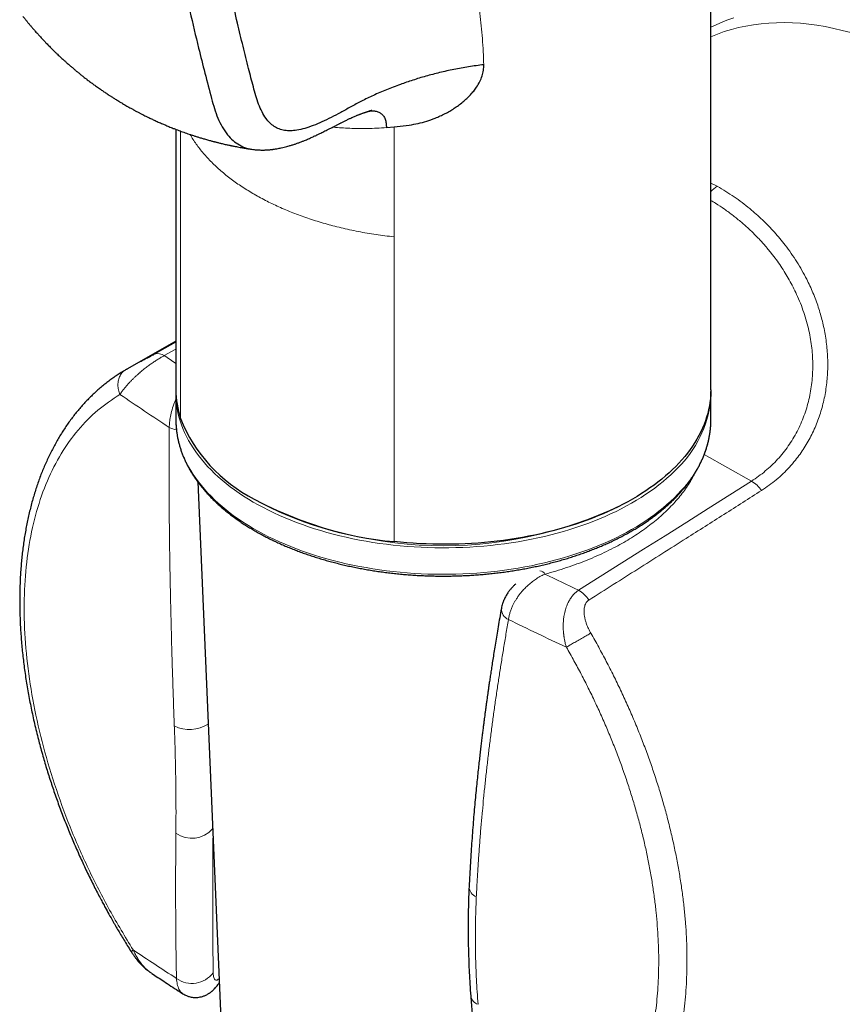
# Model space of a CAD drawing. Header units: millimetres. Extents: x 8 to 961, y 12 to 932.
# Tile 59 of 187: x 894 to 932, y 137 to 182. Entities that reach past the tile are written whole.
import ezdxf

# ---------------------------------------------------------------- set-up
doc = ezdxf.new("R2010")
doc.units = ezdxf.units.MM

msp = doc.modelspace()

# ---------------------------------------------------------------- linework, layer by layer
at = {"color": 7, "linetype": 'Continuous', "lineweight": 30}
for p, q in [((925.652, 165.142), (925.652, 218.217)), ((900.852, 177.216), (900.852, 165.142)), ((910.612, 177.297), (910.965, 177.328)), ((910.965, 177.328), (911.671, 177.413)), ((900.852, 167.401), (898.61, 166.121)), ((898.581, 166.103), (898.61, 166.121)), ((898.581, 166.103), (898.516, 166.066)), ((898.516, 166.065), (898.52, 166.068)), ((900.852, 164.978), (900.852, 163.753)), ((925.652, 163.753), (925.652, 164.978)), ((901.865, 160.879), (902.996, 134.442)), ((898.789, 139.09), (898.79, 139.089)), ((899.732, 138.099), (899.739, 138.095))]:
    msp.add_line(p, q, dxfattribs=at)
at = {"color": 8, "linetype": 'Continuous', "lineweight": 0}
for p, q in [((901.065, 177.136), (901.065, 163.821)), ((910.965, 177.328), (910.965, 172.232)), ((925.652, 174.724), (925.949, 174.576)), ((910.965, 172.232), (910.965, 158.106)), ((899.867, 166.798), (900.852, 167.357)), ((900.852, 167.033), (900.314, 166.728)), ((925.347, 162.151), (927.535, 160.913))]:
    msp.add_line(p, q, dxfattribs=at)
at = {"color": 8, "linetype": 'Continuous', "lineweight": 0, "flags": 128}
for points in [[(925.652, 181.946), (925.758, 181.998), (926.071, 182.141), (926.391, 182.271), (926.718, 182.386)], [(932.134, 181.697), (931.739, 181.803), (931.346, 181.896), (930.956, 181.975), (930.57, 182.04), (930.187, 182.091), (929.807, 182.129), (929.432, 182.152), (929.061, 182.162), (928.694, 182.158), (928.333, 182.14), (927.976, 182.109), (927.624, 182.063), (927.278, 182.004), (926.938, 181.931), (926.604, 181.844), (926.275, 181.744), (925.954, 181.63), (925.652, 181.508)], [(924.119, 161.53), (923.958, 161.366), (923.791, 161.206), (923.616, 161.048), (923.435, 160.893), (923.246, 160.74), (923.05, 160.591), (922.848, 160.444), (922.639, 160.301), (922.424, 160.16), (922.202, 160.023), (921.974, 159.89), (921.741, 159.76), (921.501, 159.633), (921.256, 159.511), (921.005, 159.392), (920.749, 159.276), (920.488, 159.165), (920.222, 159.058), (919.951, 158.954), (919.676, 158.855), (919.396, 158.76), (919.112, 158.669), (918.824, 158.583), (918.532, 158.501), (918.236, 158.424), (917.937, 158.35), (917.635, 158.282), (917.33, 158.218), (917.022, 158.159), (916.712, 158.104), (916.399, 158.054), (916.084, 158.009), (915.767, 157.969), (915.448, 157.933), (915.128, 157.902), (914.806, 157.876), (914.484, 157.855), (914.16, 157.839), (913.836, 157.828), (913.512, 157.821), (913.187, 157.82), (912.863, 157.823), (912.538, 157.832), (912.215, 157.845), (911.891, 157.863), (911.569, 157.886), (911.248, 157.914), (910.929, 157.947), (910.611, 157.984), (910.294, 158.027), (909.98, 158.074), (909.668, 158.125), (909.359, 158.182), (909.052, 158.243), (908.748, 158.309), (908.447, 158.379), (908.149, 158.454), (907.855, 158.534), (907.565, 158.617), (907.278, 158.705), (906.996, 158.798), (906.718, 158.895), (906.444, 158.995), (906.175, 159.1), (905.911, 159.209), (905.652, 159.322), (905.398, 159.439), (905.15, 159.56), (904.907, 159.684), (904.67, 159.812), (904.438, 159.943), (904.213, 160.078), (903.994, 160.216), (903.781, 160.358), (903.575, 160.503), (903.375, 160.65), (903.182, 160.801), (902.996, 160.955), (902.818, 161.111), (902.646, 161.27), (902.481, 161.432), (902.324, 161.596), (902.175, 161.762), (902.032, 161.931), (901.898, 162.101), (901.772, 162.274), (901.653, 162.448), (901.542, 162.624), (901.439, 162.802), (901.345, 162.981), (901.258, 163.162), (901.18, 163.344), (901.11, 163.527), (901.048, 163.711), (900.995, 163.896), (900.95, 164.081), (900.914, 164.268), (900.886, 164.454), (900.866, 164.641), (900.866, 164.642)], [(900.857, 163.572), (900.866, 163.416), (900.886, 163.229), (900.914, 163.043), (900.95, 162.856), (900.995, 162.671), (901.048, 162.486), (901.11, 162.302), (901.18, 162.119), (901.258, 161.937), (901.345, 161.757), (901.439, 161.577), (901.542, 161.399), (901.653, 161.223), (901.772, 161.049), (901.898, 160.876), (902.032, 160.706), (902.175, 160.537), (902.324, 160.371), (902.481, 160.207), (902.646, 160.045), (902.818, 159.886), (902.996, 159.73), (903.182, 159.576), (903.375, 159.426), (903.575, 159.278), (903.781, 159.133), (903.994, 158.992), (904.213, 158.853), (904.438, 158.718), (904.67, 158.587), (904.907, 158.459), (905.15, 158.335), (905.398, 158.214), (905.652, 158.097), (905.911, 157.984), (906.175, 157.875), (906.444, 157.771), (906.718, 157.67), (906.996, 157.573), (907.278, 157.481), (907.565, 157.392), (907.855, 157.309), (908.149, 157.229), (908.447, 157.154), (908.748, 157.084), (909.052, 157.018), (909.359, 156.957), (909.668, 156.901), (909.98, 156.849), (910.294, 156.802), (910.611, 156.759), (910.929, 156.722), (911.248, 156.689), (911.569, 156.661), (911.891, 156.638), (912.215, 156.62), (912.538, 156.607), (912.863, 156.599), (913.187, 156.595), (913.512, 156.597), (913.836, 156.603), (914.16, 156.614), (914.484, 156.63), (914.806, 156.651), (915.128, 156.677), (915.448, 156.708), (915.767, 156.744), (916.084, 156.784), (916.399, 156.829), (916.712, 156.879), (917.022, 156.934), (917.33, 156.993), (917.635, 157.057), (917.937, 157.126), (918.236, 157.199), (918.532, 157.276), (918.824, 157.358), (919.112, 157.445), (919.396, 157.535), (919.676, 157.63), (919.951, 157.729), (920.222, 157.833), (920.488, 157.94), (920.749, 158.051), (921.005, 158.167), (921.256, 158.286), (921.501, 158.409), (921.741, 158.535), (921.974, 158.665), (922.202, 158.799), (922.424, 158.936), (922.639, 159.076), (922.848, 159.219), (923.05, 159.366), (923.246, 159.515), (923.435, 159.668), (923.616, 159.823), (923.791, 159.981), (923.958, 160.142), (924.119, 160.305)], [(927.535, 160.913), (926.533, 160.28), (925.531, 159.648), (924.53, 159.016), (923.528, 158.383), (922.525, 157.751), (921.523, 157.119), (920.52, 156.488), (919.517, 155.856)], [(902.859, 137.666), (902.828, 137.612), (902.8, 137.57)]]:
    msp.add_lwpolyline(points, dxfattribs=at)
at = {"color": 7, "linetype": 'Continuous', "lineweight": 30, "flags": 128}
for points in [[(925.652, 165.142), (925.652, 165.08), (925.646, 164.906), (925.632, 164.732), (925.611, 164.559), (925.583, 164.386), (925.548, 164.214), (925.505, 164.042), (925.455, 163.87), (925.398, 163.7), (925.334, 163.53), (925.263, 163.361), (925.184, 163.193), (925.099, 163.027), (925.007, 162.861), (924.907, 162.697), (924.801, 162.535), (924.688, 162.374), (924.568, 162.214), (924.442, 162.057), (924.309, 161.901), (924.169, 161.747), (924.023, 161.595), (923.871, 161.445), (923.713, 161.297), (923.548, 161.152), (923.377, 161.009), (923.2, 160.868), (923.018, 160.73), (922.829, 160.594), (922.635, 160.462), (922.436, 160.331), (922.231, 160.204), (922.021, 160.08), (921.805, 159.958), (921.585, 159.84), (921.359, 159.725), (921.129, 159.613), (920.895, 159.504), (920.655, 159.399), (920.412, 159.297), (920.164, 159.198), (919.912, 159.103), (919.656, 159.012), (919.396, 158.924), (919.133, 158.839), (918.867, 158.759), (918.597, 158.682), (918.323, 158.609), (918.047, 158.54), (917.768, 158.475), (917.487, 158.413), (917.202, 158.356), (916.916, 158.303), (916.627, 158.253), (916.337, 158.208), (916.044, 158.167), (915.75, 158.13), (915.455, 158.097), (915.158, 158.068), (914.86, 158.044), (914.561, 158.023), (914.261, 158.007), (913.961, 157.995), (913.661, 157.987), (913.36, 157.983), (913.059, 157.984), (912.758, 157.989), (912.457, 157.998), (912.157, 158.011), (911.858, 158.029), (911.559, 158.05), (911.261, 158.076), (910.965, 158.106)], [(900.852, 163.753), (900.855, 163.604), (900.857, 163.572)], [(925.648, 163.571), (925.652, 163.716), (925.652, 163.753)]]:
    msp.add_lwpolyline(points, dxfattribs=at)
at = {"color": 8, "linetype": 'Continuous', "lineweight": 0}
for centre, radius, start, end in [((926.571, 173.518), 1.227, 120.4623, 138.5371), ((900.022, 166.327), 0.496, 53.9408, 108.2055), ((971.409, 271.745), 126.819, 235.90247, 236.19438), ((971.133, 271.342), 128.974, 235.59662, 236.81513), ((920.516, 165.217), 5.155, 314.3319, 353.5266), ((901.133, 164.621), 1.354, 244.0628, 259.1212), ((920.602, 163.943), 5.06, 314.0208, 355.7777), ((926.84, 159.695), 1.401, 33.9399, 60.3014), ((913.252, 176.779), 18.863, 242.417, 297.583), ((917.718, 156.485), 0.27, 25.6968, 89.404), ((988.904, 302.536), 162.264, 244.07421, 244.68342), ((918.813, 154.63), 1.414, 33.0326, 60.1395), ((916.508, 155.014), 0.569, 180.0599, 245.4134), ((988.64, 302.272), 164.544, 243.90783, 244.94372), ((901.487, 150.969), 1.572, 243.2778, 303.0989), ((901.588, 145.636), 1.276, 234.8381, 319.1266), ((914.994, 142.148), 0.552, 184.0064, 247.1925), ((973.894, 251.021), 134.669, 236.1454, 237.1679), ((901.598, 138.865), 1.232, 234.3329, 323.1358), ((915.002, 137.131), 0.489, 190.508, 252.7293)]:
    msp.add_arc(centre, radius, start, end, dxfattribs=at)
at = {"color": 7, "linetype": 'Continuous', "lineweight": 30}
for centre, radius, start, end in [((905.109, 165.15), 4.256, 180.1147, 198.1968), ((904.99, 164.978), 4.137, 178.8691, 184.6672), ((921.514, 164.978), 4.139, 355.2525, 1.1299), ((907.711, 166.462), 7.151, 201.6706, 243.1784), ((912.49, 174.741), 16.704, 241.3617, 264.7599)]:
    msp.add_arc(centre, radius, start, end, dxfattribs=at)
for points, knots in [([(898.659, 205.547), (898.695, 204.573), (898.768, 202.626), (898.956, 199.752), (899.2, 196.911), (899.508, 194.109), (899.876, 191.357), (900.302, 188.671), (900.726, 186.35), (901.13, 184.363), (901.503, 182.671), (901.86, 181.156), (902.199, 179.81), (902.441, 178.877), (902.635, 178.175), (902.796, 177.731), (902.996, 177.321), (903.229, 176.972), (903.495, 176.692), (903.788, 176.482), (904.105, 176.34), (904.339, 176.303), (904.447, 176.286)], [0, 0, 0, 0, 0.088425, 0.176857, 0.265539, 0.354508, 0.44334, 0.531515, 0.61857, 0.675373, 0.732994, 0.792253, 0.832636, 0.874164, 0.890792, 0.907595, 0.924575, 0.941727, 0.956644, 0.971675, 0.986783, 1, 1, 1, 1]), ([(915.125, 180.209), (914.89, 180.18), (914.422, 180.122), (913.739, 179.997), (913.077, 179.85), (912.442, 179.682), (911.835, 179.498), (911.222, 179.288), (910.611, 179.053), (910.011, 178.794), (909.459, 178.53), (908.961, 178.26), (908.498, 177.999), (908.053, 177.765), (907.627, 177.56), (907.219, 177.388), (906.829, 177.256), (906.477, 177.174), (906.163, 177.143), (905.887, 177.158), (905.633, 177.225), (905.404, 177.342), (905.203, 177.51), (905.012, 177.736), (904.838, 178.028), (904.681, 178.382), (904.553, 178.772), (904.443, 179.187), (904.333, 179.609), (904.173, 180.236), (903.963, 181.078), (903.687, 182.214), (903.402, 183.457), (903.11, 184.802), (902.782, 186.412), (902.432, 188.28), (902.075, 190.406), (901.759, 192.545), (901.48, 194.701), (901.241, 196.869), (901.04, 199.054), (900.877, 201.256), (900.748, 203.484), (900.694, 204.99), (900.666, 205.743)], [0, 0, 0, 0, 0.01396, 0.027843, 0.041595, 0.055165, 0.068502, 0.081558, 0.096797, 0.11149, 0.125542, 0.138936, 0.151738, 0.163994, 0.175759, 0.187087, 0.198041, 0.208697, 0.217424, 0.226054, 0.234643, 0.243249, 0.251928, 0.260708, 0.271873, 0.283208, 0.29471, 0.306382, 0.318222, 0.330227, 0.359186, 0.388994, 0.425347, 0.462346, 0.499662, 0.556599, 0.612978, 0.668896, 0.724583, 0.78024, 0.835037, 0.88999, 0.945006, 1, 1, 1, 1]), ([(893.757, 182.457), (893.769, 182.44), (893.799, 182.403), (893.841, 182.351), (893.878, 182.304), (893.907, 182.269), (893.931, 182.239), (893.958, 182.206), (893.991, 182.166), (894.032, 182.116), (894.076, 182.064), (894.122, 182.009), (894.165, 181.958), (894.203, 181.913), (894.234, 181.878), (894.263, 181.844), (894.295, 181.807), (894.342, 181.753), (894.398, 181.69), (894.458, 181.624), (894.514, 181.561), (894.574, 181.496), (894.638, 181.427), (894.701, 181.36), (894.758, 181.299), (894.816, 181.238), (894.879, 181.173), (894.95, 181.1), (895.03, 181.019), (895.111, 180.938), (895.19, 180.861), (895.27, 180.783), (895.354, 180.702), (895.435, 180.626), (895.505, 180.56), (895.571, 180.5), (895.636, 180.44), (895.694, 180.387), (895.749, 180.338), (895.805, 180.288), (895.862, 180.239), (895.909, 180.197), (895.952, 180.16), (895.998, 180.121), (896.054, 180.073), (896.113, 180.023), (896.167, 179.977), (896.214, 179.938), (896.263, 179.898), (896.319, 179.852), (896.383, 179.8), (896.447, 179.748), (896.507, 179.701), (896.571, 179.65), (896.65, 179.589), (896.737, 179.522), (896.818, 179.46), (896.892, 179.404), (896.97, 179.347), (897.051, 179.287), (897.133, 179.228), (897.216, 179.168), (897.306, 179.105), (897.398, 179.041), (897.48, 178.985), (897.555, 178.934), (897.631, 178.883), (897.707, 178.833), (897.775, 178.789), (897.832, 178.752), (897.885, 178.718), (897.944, 178.68), (898.009, 178.639), (898.066, 178.603), (898.111, 178.576), (898.142, 178.556), (898.176, 178.536), (898.217, 178.511), (898.273, 178.477), (898.345, 178.434), (898.433, 178.382), (898.497, 178.345), (898.532, 178.325)], [0, 0, 0, 0, 0.009909, 0.022422, 0.031923, 0.03846, 0.044041, 0.049721, 0.058848, 0.068614, 0.080551, 0.091259, 0.102844, 0.112273, 0.119018, 0.125176, 0.133025, 0.142568, 0.158991, 0.173061, 0.184922, 0.198736, 0.215005, 0.229747, 0.242364, 0.254306, 0.269589, 0.285334, 0.302666, 0.323285, 0.339259, 0.354917, 0.376374, 0.394243, 0.407292, 0.42159, 0.436507, 0.448838, 0.458819, 0.471172, 0.484249, 0.494095, 0.501125, 0.510493, 0.522726, 0.535844, 0.546964, 0.556063, 0.564823, 0.576519, 0.590329, 0.603753, 0.615421, 0.625857, 0.642694, 0.66204, 0.677583, 0.690604, 0.705988, 0.723038, 0.738126, 0.753416, 0.771196, 0.789967, 0.805929, 0.818271, 0.832839, 0.848614, 0.861657, 0.87089, 0.880398, 0.891503, 0.904202, 0.916499, 0.92311, 0.928895, 0.934137, 0.941564, 0.951863, 0.965034, 0.981079, 1, 1, 1, 1]), ([(911.671, 177.413), (911.807, 177.436), (912.081, 177.481), (912.482, 177.591), (912.823, 177.712), (913.105, 177.832), (913.33, 177.942), (913.546, 178.061), (913.752, 178.188), (913.955, 178.328), (914.153, 178.481), (914.34, 178.646), (914.508, 178.816), (914.658, 178.989), (914.807, 179.192), (914.945, 179.425), (915.054, 179.688), (915.12, 179.951), (915.124, 180.123), (915.125, 180.209)], [0, 0, 0, 0, 0.0825869, 0.1654461, 0.2490098, 0.300289, 0.3507928, 0.4006264, 0.449899, 0.4987238, 0.55224, 0.6037953, 0.6535933, 0.70186, 0.7488435, 0.8151991, 0.8783764, 0.9395473, 1, 1, 1, 1]), ([(898.532, 178.325), (898.566, 178.305), (898.629, 178.269), (898.717, 178.219), (898.789, 178.179), (898.846, 178.147), (898.888, 178.124), (898.929, 178.102), (898.975, 178.077), (899.035, 178.045), (899.117, 178.002), (899.213, 177.952), (899.318, 177.898), (899.431, 177.841), (899.564, 177.776), (899.723, 177.699), (899.898, 177.618), (900.054, 177.547), (900.18, 177.492), (900.269, 177.453), (900.351, 177.418), (900.435, 177.383), (900.529, 177.344), (900.63, 177.303), (900.744, 177.258), (900.864, 177.211), (900.988, 177.164), (901.106, 177.12), (901.225, 177.078), (901.346, 177.035), (901.469, 176.992), (901.598, 176.949), (901.731, 176.906), (901.861, 176.865), (901.969, 176.832), (902.058, 176.805), (902.137, 176.781), (902.227, 176.755), (902.319, 176.729), (902.408, 176.705), (902.483, 176.684), (902.547, 176.667), (902.597, 176.654), (902.642, 176.642), (902.689, 176.63), (902.747, 176.615), (902.814, 176.599), (902.885, 176.581), (902.964, 176.562), (903.05, 176.542), (903.141, 176.521), (903.225, 176.503), (903.291, 176.488), (903.336, 176.479), (903.365, 176.473), (903.39, 176.467), (903.418, 176.461), (903.455, 176.454), (903.503, 176.444), (903.571, 176.43), (903.661, 176.413), (903.776, 176.391), (903.912, 176.366), (904.067, 176.34), (904.231, 176.313), (904.344, 176.296), (904.398, 176.288)], [0, 0, 0, 0, 0.0187265, 0.0346503, 0.0477692, 0.0580815, 0.0655857, 0.0707729, 0.0798222, 0.0907413, 0.1031748, 0.1238677, 0.1420856, 0.1595367, 0.1842006, 0.2126234, 0.2436638, 0.2761984, 0.2940254, 0.3095616, 0.322416, 0.3366837, 0.3534079, 0.3709583, 0.3887518, 0.4122322, 0.4326409, 0.4522507, 0.4727676, 0.4930852, 0.5138301, 0.5354757, 0.5582355, 0.5809198, 0.6008809, 0.6126776, 0.6256982, 0.6406653, 0.6575809, 0.6719945, 0.6848211, 0.6953857, 0.7036867, 0.7099309, 0.7175752, 0.7273044, 0.7387801, 0.7507228, 0.7630095, 0.7779323, 0.793334, 0.8080362, 0.8194768, 0.8259117, 0.8304215, 0.8338633, 0.8382103, 0.844366, 0.8523309, 0.8621061, 0.8779575, 0.8970324, 0.9193349, 0.94487, 0.9736436, 1, 1, 1, 1]), ([(904.443, 176.282), (904.473, 176.278), (904.529, 176.272), (904.603, 176.266), (904.661, 176.262), (904.704, 176.26), (904.768, 176.258), (904.834, 176.256), (904.908, 176.257), (904.966, 176.258), (905.032, 176.261), (905.103, 176.265), (905.173, 176.271), (905.234, 176.276), (905.289, 176.282), (905.342, 176.289), (905.4, 176.296), (905.463, 176.306), (905.547, 176.32), (905.639, 176.337), (905.754, 176.36), (905.869, 176.387), (905.99, 176.418), (906.11, 176.452), (906.218, 176.485), (906.31, 176.514), (906.379, 176.537), (906.446, 176.56), (906.516, 176.585), (906.585, 176.611), (906.651, 176.636), (906.717, 176.661), (906.785, 176.689), (906.862, 176.72), (906.949, 176.757), (907.039, 176.796), (907.129, 176.836), (907.212, 176.873), (907.284, 176.907), (907.343, 176.934), (907.388, 176.956), (907.435, 176.978), (907.493, 177.006), (907.575, 177.045), (907.667, 177.091), (907.768, 177.141), (907.873, 177.194), (907.983, 177.249), (908.089, 177.303), (908.185, 177.352), (908.266, 177.394), (908.333, 177.428), (908.387, 177.456), (908.436, 177.481), (908.48, 177.503), (908.524, 177.526), (908.575, 177.552), (908.634, 177.582), (908.7, 177.615), (908.769, 177.648), (908.835, 177.681), (908.899, 177.711), (908.97, 177.743), (909.046, 177.778), (909.128, 177.813), (909.196, 177.842), (909.252, 177.865), (909.298, 177.884), (909.34, 177.901), (909.382, 177.917), (909.426, 177.934), (909.473, 177.951), (909.524, 177.969), (909.574, 177.987), (909.621, 178.002), (909.66, 178.014), (909.692, 178.024), (909.722, 178.033), (909.753, 178.042), (909.787, 178.052), (909.82, 178.06), (909.85, 178.067), (909.874, 178.073), (909.899, 178.078), (909.92, 178.083), (909.935, 178.085), (909.937, 178.086), (909.93, 178.085), (909.921, 178.084), (909.913, 178.083), (909.902, 178.082), (909.885, 178.08), (909.861, 178.078), (909.84, 178.077), (909.829, 178.076)], [0, 0, 0, 0, 0.012997, 0.023474, 0.031448, 0.036937, 0.041126, 0.057462, 0.064713, 0.072375, 0.081757, 0.092552, 0.102572, 0.111214, 0.118939, 0.12595, 0.133994, 0.143858, 0.15369, 0.170291, 0.184323, 0.20472, 0.221496, 0.238482, 0.259658, 0.270899, 0.280727, 0.29137, 0.302409, 0.31322, 0.323798, 0.333565, 0.344157, 0.3564, 0.370279, 0.385775, 0.399911, 0.413907, 0.425649, 0.435123, 0.442349, 0.44775, 0.458204, 0.471974, 0.489028, 0.505216, 0.523501, 0.543176, 0.561423, 0.577955, 0.592796, 0.603286, 0.612756, 0.621216, 0.628674, 0.636059, 0.64529, 0.656414, 0.669382, 0.682608, 0.695188, 0.707128, 0.718435, 0.734941, 0.749968, 0.763782, 0.773048, 0.781716, 0.78979, 0.797476, 0.805893, 0.815499, 0.825361, 0.836857, 0.846835, 0.854934, 0.862045, 0.86881, 0.87561, 0.884645, 0.8947, 0.902401, 0.909805, 0.918836, 0.928761, 0.940708, 0.951638, 0.961763, 0.966548, 0.971108, 0.975509, 0.981383, 0.989521, 1, 1, 1, 1]), ([(909.892, 178.077), (909.947, 178.076), (910.061, 178.074), (910.219, 178.035), (910.362, 177.961), (910.478, 177.847), (910.556, 177.692), (910.604, 177.508), (910.609, 177.367), (910.612, 177.297)], [0, 0, 0, 0, 0.137684, 0.287889, 0.434774, 0.578705, 0.720455, 0.860784, 1, 1, 1, 1]), ([(898.517, 166.066), (898.506, 166.059), (898.473, 166.04), (898.374, 165.982), (898.222, 165.885), (898.027, 165.756), (897.836, 165.62), (897.649, 165.479), (897.464, 165.332), (897.283, 165.179), (897.106, 165.02), (896.932, 164.855), (896.762, 164.685), (896.596, 164.509), (896.434, 164.327), (896.275, 164.14), (896.12, 163.947), (895.97, 163.749), (895.823, 163.545), (895.681, 163.335), (895.543, 163.12), (895.409, 162.9), (895.28, 162.674), (895.155, 162.444), (895.034, 162.208), (894.918, 161.967), (894.807, 161.721), (894.7, 161.47), (894.598, 161.215), (894.501, 160.954), (894.409, 160.689), (894.322, 160.42), (894.239, 160.146), (894.162, 159.868), (894.09, 159.585), (894.022, 159.299), (893.96, 159.008), (893.902, 158.714), (893.85, 158.415), (893.803, 158.113), (893.761, 157.808), (893.724, 157.499), (893.693, 157.187), (893.666, 156.871), (893.645, 156.552), (893.629, 156.231), (893.618, 155.906), (893.612, 155.578), (893.611, 155.248), (893.616, 154.915), (893.625, 154.58), (893.64, 154.242), (893.66, 153.902), (893.685, 153.559), (893.716, 153.215), (893.751, 152.868), (893.791, 152.519), (893.837, 152.169), (893.888, 151.817), (893.943, 151.463), (894.004, 151.107), (894.07, 150.75), (894.141, 150.392), (894.217, 150.032), (894.298, 149.671), (894.384, 149.308), (894.472, 148.957), (894.565, 148.605), (894.659, 148.265), (894.757, 147.925), (894.855, 147.598), (894.957, 147.27), (895.063, 146.942), (895.172, 146.615), (895.286, 146.287), (895.402, 145.961), (895.523, 145.634), (895.647, 145.309), (895.775, 144.984), (895.906, 144.659), (896.04, 144.336), (896.178, 144.014), (896.319, 143.694), (896.463, 143.375), (896.61, 143.058), (896.759, 142.744), (896.91, 142.434), (897.062, 142.13), (897.21, 141.84), (897.346, 141.58), (897.466, 141.354), (897.596, 141.113), (897.69, 140.943), (897.749, 140.837)], [0, 0, 0, 0, 0.001836, 0.005292, 0.016242, 0.027208, 0.03819, 0.04919, 0.060209, 0.071249, 0.082313, 0.093401, 0.104515, 0.115656, 0.126825, 0.138022, 0.149249, 0.160506, 0.171793, 0.18311, 0.194456, 0.205831, 0.217234, 0.228666, 0.240124, 0.251607, 0.263115, 0.274647, 0.2862, 0.297774, 0.309368, 0.320979, 0.332607, 0.34425, 0.355907, 0.367577, 0.379258, 0.39095, 0.402651, 0.414361, 0.426078, 0.437803, 0.449533, 0.461269, 0.47301, 0.484755, 0.496505, 0.508258, 0.520015, 0.531775, 0.543539, 0.555307, 0.567078, 0.578852, 0.590631, 0.602415, 0.614203, 0.625996, 0.637796, 0.649602, 0.661416, 0.673238, 0.68507, 0.696912, 0.708767, 0.720635, 0.732519, 0.743197, 0.755083, 0.765755, 0.776424, 0.78709, 0.797752, 0.80841, 0.819063, 0.829712, 0.840355, 0.850992, 0.861621, 0.872241, 0.882851, 0.893447, 0.904025, 0.914579, 0.925099, 0.935568, 0.945957, 0.956202, 0.966152, 0.975326, 0.982551, 0.989136, 1, 1, 1, 1]), ([(900.857, 163.566), (900.859, 163.516), (900.865, 163.411), (900.881, 163.251), (900.904, 163.085), (900.933, 162.918), (900.969, 162.753), (901.012, 162.587), (901.061, 162.423), (901.116, 162.259), (901.178, 162.096), (901.246, 161.933), (901.321, 161.772), (901.402, 161.612), (901.489, 161.453), (901.583, 161.295), (901.682, 161.138), (901.788, 160.983), (901.9, 160.829), (902.019, 160.676), (902.143, 160.526), (902.273, 160.377), (902.409, 160.23), (902.55, 160.085), (902.698, 159.941), (902.851, 159.8), (903.009, 159.661), (903.173, 159.524), (903.342, 159.39), (903.517, 159.258), (903.696, 159.128), (903.881, 159.001), (904.071, 158.876), (904.265, 158.754), (904.465, 158.635), (904.668, 158.518), (904.877, 158.404), (905.09, 158.294), (905.307, 158.185), (905.528, 158.08), (905.753, 157.978), (905.982, 157.88), (906.216, 157.784), (906.452, 157.691), (906.693, 157.602), (906.936, 157.515), (907.183, 157.433), (907.434, 157.353), (907.687, 157.277), (907.943, 157.204), (908.202, 157.135), (908.464, 157.069), (908.728, 157.007), (908.994, 156.948), (909.263, 156.893), (909.534, 156.842), (909.807, 156.794), (910.081, 156.75), (910.357, 156.709), (910.635, 156.672), (910.914, 156.639), (911.194, 156.61), (911.476, 156.584), (911.758, 156.562), (912.041, 156.544), (912.325, 156.53), (912.609, 156.52), (912.894, 156.513), (913.178, 156.51), (913.463, 156.511), (913.748, 156.516), (914.032, 156.524), (914.316, 156.536), (914.6, 156.553), (914.882, 156.572), (915.164, 156.596), (915.445, 156.623), (915.725, 156.655), (916.003, 156.69), (916.28, 156.728), (916.556, 156.77), (916.83, 156.816), (917.101, 156.866), (917.371, 156.919), (917.639, 156.976), (917.904, 157.036), (918.167, 157.1), (918.427, 157.168), (918.685, 157.239), (918.94, 157.313), (919.192, 157.391), (919.44, 157.472), (919.686, 157.556), (919.928, 157.644), (920.167, 157.735), (920.402, 157.829), (920.633, 157.927), (920.86, 158.027), (921.084, 158.13), (921.303, 158.237), (921.518, 158.346), (921.729, 158.459), (921.935, 158.574), (922.137, 158.692), (922.334, 158.812), (922.526, 158.936), (922.713, 159.062), (922.896, 159.19), (923.073, 159.321), (923.245, 159.455), (923.412, 159.59), (923.573, 159.728), (923.729, 159.868), (923.88, 160.011), (923.998, 160.129), (924.067, 160.2), (924.088, 160.222)], [0, 0, 0, 0, 0.007701, 0.016396, 0.025093, 0.033794, 0.0425, 0.051211, 0.05993, 0.068656, 0.07739, 0.086133, 0.094884, 0.103645, 0.112414, 0.121191, 0.129977, 0.138771, 0.147572, 0.156379, 0.165193, 0.174012, 0.182837, 0.191666, 0.200498, 0.209334, 0.218173, 0.227013, 0.235856, 0.2447, 0.253546, 0.262392, 0.271238, 0.280085, 0.288932, 0.297779, 0.306625, 0.315471, 0.324317, 0.333161, 0.342005, 0.350849, 0.359691, 0.368533, 0.377374, 0.386213, 0.395053, 0.403891, 0.412728, 0.421565, 0.430401, 0.439236, 0.448071, 0.456904, 0.465737, 0.47457, 0.483402, 0.492233, 0.501064, 0.509895, 0.518725, 0.527554, 0.536384, 0.545213, 0.554042, 0.56287, 0.571699, 0.580527, 0.589356, 0.598184, 0.607012, 0.615841, 0.624669, 0.633498, 0.642326, 0.651156, 0.659985, 0.668815, 0.677645, 0.686475, 0.695306, 0.704137, 0.712969, 0.721802, 0.730635, 0.739468, 0.748303, 0.757138, 0.765974, 0.774811, 0.783648, 0.792487, 0.801326, 0.810166, 0.819007, 0.827849, 0.836692, 0.845536, 0.854381, 0.863226, 0.872073, 0.88092, 0.889768, 0.898617, 0.907465, 0.916315, 0.925164, 0.934014, 0.942863, 0.951712, 0.960559, 0.969406, 0.978251, 0.987094, 0.995934, 1, 1, 1, 1]), ([(924.088, 160.222), (924.112, 160.248), (924.183, 160.323), (924.295, 160.448), (924.423, 160.598), (924.544, 160.749), (924.659, 160.903), (924.769, 161.058), (924.872, 161.214), (924.969, 161.372), (925.06, 161.531), (925.144, 161.691), (925.222, 161.852), (925.294, 162.014), (925.359, 162.177), (925.417, 162.341), (925.47, 162.506), (925.515, 162.671), (925.555, 162.837), (925.587, 163.003), (925.614, 163.17), (925.633, 163.336), (925.644, 163.468), (925.647, 163.544), (925.648, 163.565)], [0, 0, 0, 0, 0.0255, 0.073701, 0.121886, 0.170046, 0.218177, 0.266276, 0.31434, 0.362365, 0.410348, 0.458287, 0.50618, 0.554025, 0.601821, 0.649568, 0.697266, 0.744917, 0.792525, 0.840091, 0.887622, 0.935121, 0.982596, 1, 1, 1, 1]), ([(916.603, 156.146), (916.587, 156.132), (916.539, 156.088), (916.462, 156.01), (916.37, 155.908), (916.278, 155.791), (916.198, 155.673), (916.132, 155.56), (916.084, 155.464), (916.048, 155.383), (916.018, 155.308), (915.991, 155.228), (915.962, 155.128), (915.947, 155.054), (915.939, 155.013)], [0, 0, 0, 0, 0.047212, 0.1426304, 0.2427162, 0.3519105, 0.4720222, 0.5636015, 0.6452011, 0.7159811, 0.7638795, 0.827372, 0.9062789, 1, 1, 1, 1]), ([(915.939, 155.013), (915.914, 154.867), (915.864, 154.583), (915.792, 154.167), (915.726, 153.774), (915.665, 153.403), (915.609, 153.054), (915.557, 152.727), (915.509, 152.421), (915.466, 152.138), (915.426, 151.877), (915.391, 151.637), (915.359, 151.42), (915.331, 151.224), (915.306, 151.049), (915.285, 150.902), (915.268, 150.78), (915.254, 150.681), (915.243, 150.598), (915.234, 150.532), (915.227, 150.483), (915.222, 150.448), (915.219, 150.425), (915.217, 150.409), (915.215, 150.394), (915.212, 150.372), (915.207, 150.341), (915.201, 150.293), (915.192, 150.226), (915.18, 150.137), (915.165, 150.025), (915.147, 149.888), (915.126, 149.724), (915.102, 149.538), (915.075, 149.329), (915.046, 149.098), (915.016, 148.849), (914.984, 148.585), (914.952, 148.305), (914.918, 148.005), (914.882, 147.686), (914.845, 147.339), (914.806, 146.964), (914.766, 146.56), (914.726, 146.134), (914.685, 145.686), (914.645, 145.216), (914.607, 144.733), (914.57, 144.239), (914.535, 143.734), (914.502, 143.21), (914.47, 142.666), (914.452, 142.297), (914.443, 142.109)], [0, 0, 0, 0, 0.033666, 0.065637, 0.095917, 0.124507, 0.151411, 0.176629, 0.200165, 0.222019, 0.242192, 0.260686, 0.277502, 0.29264, 0.306102, 0.317889, 0.326827, 0.334484, 0.340859, 0.345952, 0.349763, 0.352302, 0.354001, 0.355099, 0.355989, 0.357622, 0.360039, 0.363242, 0.368734, 0.375621, 0.383903, 0.394835, 0.407515, 0.421944, 0.438121, 0.456044, 0.475713, 0.495855, 0.517548, 0.540789, 0.565579, 0.591917, 0.621542, 0.652908, 0.686016, 0.720864, 0.757454, 0.795786, 0.833525, 0.872814, 0.913656, 0.956051, 1, 1, 1, 1]), ([(914.443, 142.109), (914.437, 141.989), (914.426, 141.741), (914.413, 141.357), (914.404, 140.951), (914.398, 140.522), (914.397, 140.07), (914.402, 139.604), (914.412, 139.126), (914.428, 138.636), (914.451, 138.124), (914.481, 137.59), (914.508, 137.227), (914.522, 137.041)], [0, 0, 0, 0, 0.072252, 0.148789, 0.229618, 0.31475, 0.404201, 0.497998, 0.590445, 0.68682, 0.787167, 0.89154, 1, 1, 1, 1]), ([(897.749, 140.837), (897.813, 140.722), (897.903, 140.562), (898.038, 140.327), (898.153, 140.129), (898.293, 139.893), (898.441, 139.647), (898.599, 139.39), (898.716, 139.202), (898.78, 139.102), (898.789, 139.088)], [0, 0, 0, 0, 0.193796, 0.270847, 0.398981, 0.531876, 0.674373, 0.823089, 0.976669, 1, 1, 1, 1]), ([(898.788, 139.089), (898.818, 139.043), (898.875, 138.955), (898.961, 138.838), (899.039, 138.739), (899.106, 138.659), (899.161, 138.597), (899.207, 138.548), (899.253, 138.499), (899.311, 138.442), (899.378, 138.378), (899.453, 138.311), (899.536, 138.243), (899.607, 138.186), (899.652, 138.155), (899.664, 138.147)], [0, 0, 0, 0, 0.12864, 0.241129, 0.337647, 0.41819, 0.482625, 0.530752, 0.575981, 0.63814, 0.717995, 0.78984, 0.872256, 0.965666, 1, 1, 1, 1]), ([(899.739, 138.095), (899.921, 137.974), (900.326, 137.705), (900.805, 137.392), (901.103, 137.199), (901.175, 137.153)], [0, 0, 0, 0, 0.383235, 0.850761, 1, 1, 1, 1]), ([(901.175, 137.153), (901.204, 137.135), (901.257, 137.103), (901.336, 137.066), (901.403, 137.04), (901.475, 137.017), (901.558, 136.998), (901.657, 136.983), (901.762, 136.978), (901.872, 136.984), (901.983, 137.001), (902.077, 137.025), (902.154, 137.051), (902.217, 137.077), (902.281, 137.108), (902.341, 137.141), (902.391, 137.172), (902.431, 137.2), (902.467, 137.227), (902.5, 137.252), (902.532, 137.279), (902.568, 137.31), (902.61, 137.351), (902.665, 137.406), (902.73, 137.479), (902.775, 137.538), (902.8, 137.57)], [0, 0, 0, 0, 0.051609, 0.095729, 0.131848, 0.1601, 0.210769, 0.259997, 0.313674, 0.370239, 0.428694, 0.48747, 0.521728, 0.555744, 0.597201, 0.635619, 0.665423, 0.694394, 0.718198, 0.742468, 0.765886, 0.790436, 0.825853, 0.873017, 0.931283, 1, 1, 1, 1]), ([(902.8, 137.57), (902.81, 137.584), (902.829, 137.609), (902.85, 137.632), (902.859, 137.643)], [0, 0, 0, 0, 0.541869, 1, 1, 1, 1]), ([(914.522, 137.041), (914.532, 136.908), (914.552, 136.649), (914.584, 136.271), (914.614, 135.914), (914.645, 135.578), (914.674, 135.266), (914.702, 134.976), (914.729, 134.709), (914.754, 134.462), (914.777, 134.241), (914.798, 134.046), (914.816, 133.875), (914.833, 133.72), (914.849, 133.583), (914.862, 133.467), (914.873, 133.372), (914.881, 133.296), (914.889, 133.231), (914.895, 133.178), (914.9, 133.137), (914.903, 133.107), (914.906, 133.084), (914.908, 133.063), (914.911, 133.04), (914.914, 133.013), (914.918, 132.978), (914.925, 132.927), (914.933, 132.856), (914.944, 132.763), (914.958, 132.652), (914.973, 132.521), (914.991, 132.376), (915.011, 132.216), (915.033, 132.043), (915.058, 131.853), (915.085, 131.647), (915.114, 131.424), (915.148, 131.169), (915.188, 130.88), (915.234, 130.554), (915.283, 130.206), (915.319, 129.966), (915.337, 129.842)], [0, 0, 0, 0, 0.055004, 0.107106, 0.156305, 0.202599, 0.245986, 0.285767, 0.322742, 0.356909, 0.388266, 0.414334, 0.438079, 0.459499, 0.478594, 0.495364, 0.507562, 0.518144, 0.52711, 0.53446, 0.540194, 0.544311, 0.547063, 0.549908, 0.553081, 0.556584, 0.561216, 0.567691, 0.577894, 0.590753, 0.606267, 0.624437, 0.645264, 0.667101, 0.691255, 0.717726, 0.746516, 0.777626, 0.811058, 0.853443, 0.899059, 0.94791, 1, 1, 1, 1])]:
    msp.add_open_spline(points, degree=3, knots=knots, dxfattribs=at)
at = {"color": 8, "linetype": 'Continuous', "lineweight": 0}
for points, knots in [([(910.965, 192.736), (911.147, 192.472), (911.519, 191.933), (912.031, 191.098), (912.402, 190.436), (912.651, 189.963), (912.79, 189.692), (912.924, 189.421), (913.053, 189.149), (913.179, 188.876), (913.357, 188.478), (913.578, 187.951), (913.894, 187.118), (914.23, 186.094), (914.541, 184.912), (914.779, 183.745), (914.952, 182.594), (915.074, 181.413), (915.108, 180.613), (915.125, 180.209)], [0, 0, 0, 0, 0.066063, 0.134982, 0.206925, 0.229326, 0.251405, 0.273521, 0.295679, 0.317881, 0.340131, 0.392786, 0.445773, 0.541346, 0.638359, 0.726385, 0.815902, 0.90706, 1, 1, 1, 1]), ([(908.125, 177.322), (908.137, 177.32), (908.271, 177.304), (908.533, 177.283), (908.915, 177.261), (909.315, 177.251), (909.732, 177.253), (910.166, 177.266), (910.462, 177.287), (910.612, 177.297)], [0, 0, 0, 0, 0.016218, 0.166936, 0.322925, 0.484206, 0.650801, 0.822727, 1, 1, 1, 1]), ([(904.484, 174.206), (904.297, 174.319), (903.921, 174.544), (903.408, 174.907), (902.935, 175.288), (902.506, 175.686), (902.124, 176.1), (901.782, 176.531), (901.597, 176.83), (901.503, 176.981)], [0, 0, 0, 0, 0.142193, 0.284386, 0.426579, 0.568772, 0.710965, 0.853158, 1, 1, 1, 1]), ([(928.003, 160.478), (928.121, 160.556), (928.356, 160.712), (928.688, 160.974), (929.003, 161.255), (929.298, 161.558), (929.558, 161.863), (929.786, 162.163), (929.983, 162.455), (930.165, 162.758), (930.332, 163.073), (930.483, 163.397), (930.616, 163.729), (930.732, 164.065), (930.83, 164.405), (930.912, 164.751), (930.977, 165.104), (931.026, 165.463), (931.057, 165.823), (931.071, 166.182), (931.07, 166.54), (931.051, 166.9), (931.017, 167.262), (930.966, 167.626), (930.901, 167.98), (930.823, 168.322), (930.734, 168.653), (930.632, 168.982), (930.516, 169.311), (930.387, 169.638), (930.246, 169.957), (930.078, 170.305), (929.878, 170.677), (929.638, 171.078), (929.377, 171.471), (929.114, 171.83), (928.852, 172.156), (928.596, 172.452), (928.328, 172.739), (928.047, 173.018), (927.757, 173.286), (927.441, 173.556), (927.099, 173.826), (926.727, 174.093), (926.345, 174.345), (926.081, 174.499), (925.949, 174.576)], [0, 0, 0, 0, 0.025318, 0.050549, 0.075768, 0.101046, 0.126456, 0.147442, 0.168405, 0.189384, 0.210419, 0.23155, 0.252816, 0.273473, 0.294177, 0.314964, 0.335866, 0.356916, 0.378147, 0.398697, 0.419367, 0.440183, 0.461172, 0.482359, 0.503768, 0.523316, 0.543027, 0.562919, 0.583007, 0.603306, 0.623833, 0.643474, 0.670236, 0.69732, 0.724753, 0.752561, 0.775271, 0.798163, 0.821248, 0.844537, 0.868043, 0.891239, 0.918314, 0.945456, 0.972679, 1, 1, 1, 1]), ([(910.965, 172.232), (910.685, 172.266), (910.126, 172.333), (909.306, 172.476), (908.517, 172.646), (907.764, 172.843), (907.048, 173.064), (906.358, 173.311), (905.699, 173.585), (905.069, 173.881), (904.679, 174.098), (904.484, 174.206)], [0, 0, 0, 0, 0.11511, 0.23022, 0.3453299, 0.4544416, 0.5635533, 0.672665, 0.7817766, 0.8908883, 1, 1, 1, 1]), ([(925.652, 173.919), (925.725, 173.876), (925.941, 173.75), (926.284, 173.518), (926.684, 173.225), (927.07, 172.912), (927.443, 172.579), (927.8, 172.228), (928.137, 171.861), (928.43, 171.509), (928.682, 171.178), (928.898, 170.871), (929.1, 170.557), (929.289, 170.236), (929.466, 169.906), (929.64, 169.546), (929.808, 169.155), (929.962, 168.736), (930.092, 168.312), (930.197, 167.894), (930.277, 167.483), (930.333, 167.081), (930.368, 166.679), (930.38, 166.277), (930.369, 165.877), (930.336, 165.478), (930.28, 165.083), (930.201, 164.694), (930.098, 164.311), (929.972, 163.936), (929.824, 163.569), (929.652, 163.212), (929.458, 162.868), (929.242, 162.537), (929.005, 162.221), (928.748, 161.921), (928.472, 161.64), (928.178, 161.378), (927.867, 161.132), (927.646, 160.986), (927.535, 160.913)], [0, 0, 0, 0, 0.016282, 0.047985, 0.079643, 0.111302, 0.143373, 0.175194, 0.206817, 0.238293, 0.262137, 0.285816, 0.309356, 0.332779, 0.356112, 0.379937, 0.408159, 0.436152, 0.463966, 0.491652, 0.517311, 0.542799, 0.568161, 0.593442, 0.618687, 0.644055, 0.66933, 0.69456, 0.719792, 0.745076, 0.770505, 0.795907, 0.821331, 0.846826, 0.872441, 0.897909, 0.923352, 0.948818, 0.974352, 1, 1, 1, 1]), ([(900.314, 166.728), (900.268, 166.703), (900.174, 166.652), (900.026, 166.563), (899.871, 166.464), (899.712, 166.355), (899.549, 166.236), (899.409, 166.128), (899.294, 166.034), (899.225, 165.977), (899.179, 165.937), (899.155, 165.917), (899.131, 165.896), (899.107, 165.875), (899.084, 165.854), (899.036, 165.811), (898.963, 165.745), (898.863, 165.651), (898.76, 165.548), (898.654, 165.436), (898.548, 165.317), (898.445, 165.191), (898.346, 165.059), (898.29, 164.973), (898.261, 164.929)], [0, 0, 0, 0, 0.060167, 0.121573, 0.184398, 0.248807, 0.314956, 0.382992, 0.421978, 0.461621, 0.472116, 0.482658, 0.493248, 0.503884, 0.514569, 0.525302, 0.568646, 0.616531, 0.668975, 0.725994, 0.787598, 0.853796, 0.924595, 1, 1, 1, 1]), ([(898.61, 166.121), (898.613, 166.122), (898.643, 166.139), (898.704, 166.173), (898.796, 166.224), (898.898, 166.28), (899.012, 166.341), (899.126, 166.401), (899.236, 166.459), (899.335, 166.512), (899.434, 166.563), (899.53, 166.614), (899.623, 166.664), (899.711, 166.711), (899.793, 166.757), (899.842, 166.784), (899.867, 166.798)], [0, 0, 0, 0, 0.008397, 0.103771, 0.190061, 0.279878, 0.373337, 0.47124, 0.546988, 0.618788, 0.687421, 0.753781, 0.818261, 0.879889, 0.939991, 1, 1, 1, 1]), ([(898.261, 164.929), (898.247, 164.963), (898.219, 165.033), (898.189, 165.142), (898.17, 165.256), (898.162, 165.371), (898.167, 165.486), (898.186, 165.597), (898.218, 165.702), (898.261, 165.799), (898.316, 165.886), (898.379, 165.961), (898.446, 166.021), (898.494, 166.051), (898.516, 166.065)], [0, 0, 0, 0, 0.078789, 0.160411, 0.244449, 0.330396, 0.417664, 0.505608, 0.593553, 0.680822, 0.76677, 0.85081, 0.932434, 1, 1, 1, 1]), ([(900.541, 163.403), (900.546, 163.481), (900.557, 163.645), (900.6, 163.921), (900.674, 164.229), (900.759, 164.499), (900.83, 164.655), (900.852, 164.705)], [0, 0, 0, 0, 0.187138, 0.395958, 0.626736, 0.879672, 1, 1, 1, 1]), ([(900.78, 149.565), (900.769, 149.845), (900.748, 150.402), (900.72, 151.241), (900.693, 152.077), (900.668, 152.913), (900.647, 153.671), (900.63, 154.356), (900.615, 154.973), (900.603, 155.489), (900.595, 155.903), (900.589, 156.209), (900.583, 156.517), (900.578, 156.817), (900.571, 157.219), (900.563, 157.733), (900.554, 158.372), (900.548, 158.954), (900.544, 159.475), (900.541, 159.824), (900.54, 160.065), (900.539, 160.196), (900.538, 160.323), (900.538, 160.451), (900.536, 160.759), (900.535, 161.255), (900.534, 161.948), (900.536, 162.667), (900.539, 163.155), (900.541, 163.403)], [0, 0, 0, 0, 0.062592, 0.124623, 0.186785, 0.247789, 0.309037, 0.353073, 0.397855, 0.443557, 0.465463, 0.48762, 0.51004, 0.531971, 0.552486, 0.596942, 0.642725, 0.689887, 0.721789, 0.754318, 0.764297, 0.773254, 0.782274, 0.791356, 0.800502, 0.847879, 0.89691, 0.947612, 1, 1, 1, 1]), ([(917.961, 156.602), (918.131, 156.649), (918.47, 156.743), (918.965, 156.901), (919.448, 157.07), (919.918, 157.251), (920.375, 157.445), (920.816, 157.65), (921.23, 157.86), (921.617, 158.073), (921.978, 158.289), (922.324, 158.513), (922.654, 158.745), (922.968, 158.984), (923.265, 159.231), (923.544, 159.484), (923.806, 159.743), (924.05, 160.008), (924.275, 160.278), (924.481, 160.553), (924.663, 160.827), (924.816, 161.082), (924.899, 161.246), (924.936, 161.32)], [0, 0, 0, 0, 0.051149, 0.102293, 0.15343, 0.204562, 0.255688, 0.306808, 0.357923, 0.404773, 0.451619, 0.498459, 0.545294, 0.592124, 0.638948, 0.685766, 0.73258, 0.779388, 0.826191, 0.872988, 0.919779, 0.963892, 1, 1, 1, 1]), ([(919.998, 155.4), (920.753, 155.878), (922.256, 156.83), (924.343, 158.154), (926.257, 159.369), (927.422, 160.109), (928.003, 160.478)], [0, 0, 0, 0, 0.282445, 0.562998, 0.782093, 1, 1, 1, 1]), ([(916.271, 154.497), (916.279, 154.547), (916.294, 154.649), (916.335, 154.807), (916.39, 154.969), (916.453, 155.117), (916.52, 155.252), (916.589, 155.373), (916.667, 155.496), (916.754, 155.621), (916.837, 155.727), (916.91, 155.814), (916.973, 155.884), (917.042, 155.956), (917.117, 156.03), (917.197, 156.105), (917.284, 156.18), (917.376, 156.254), (917.471, 156.324), (917.57, 156.391), (917.674, 156.456), (917.777, 156.514), (917.873, 156.563), (917.933, 156.59), (917.961, 156.602)], [0, 0, 0, 0, 0.060635, 0.122475, 0.185557, 0.249919, 0.296527, 0.344986, 0.395307, 0.447496, 0.501561, 0.531699, 0.563711, 0.597598, 0.633362, 0.671001, 0.710516, 0.751908, 0.793305, 0.8347, 0.879359, 0.924706, 0.96492, 1, 1, 1, 1]), ([(919.517, 155.856), (919.473, 155.824), (919.384, 155.76), (919.264, 155.637), (919.155, 155.495), (919.073, 155.357), (919.012, 155.232), (918.967, 155.126), (918.927, 155.013), (918.892, 154.893), (918.862, 154.766), (918.841, 154.649), (918.826, 154.541), (918.817, 154.445), (918.81, 154.344), (918.806, 154.24), (918.806, 154.131), (918.81, 154.019), (918.816, 153.928), (918.823, 153.86), (918.828, 153.814), (918.834, 153.766), (918.841, 153.716), (918.849, 153.664), (918.858, 153.61), (918.875, 153.518), (918.905, 153.384), (918.937, 153.272), (918.955, 153.213)], [0, 0, 0, 0, 0.066277, 0.133289, 0.201258, 0.270399, 0.310177, 0.350997, 0.39289, 0.435885, 0.480012, 0.525295, 0.556286, 0.588442, 0.621769, 0.656272, 0.691956, 0.728826, 0.766885, 0.781178, 0.796228, 0.812036, 0.828602, 0.845925, 0.864007, 0.882847, 0.938557, 1, 1, 1, 1]), ([(920.086, 153.866), (920.048, 153.935), (919.974, 154.072), (919.895, 154.263), (919.839, 154.433), (919.802, 154.578), (919.782, 154.698), (919.773, 154.793), (919.77, 154.865), (919.771, 154.944), (919.78, 155.03), (919.8, 155.122), (919.831, 155.207), (919.875, 155.284), (919.93, 155.351), (919.976, 155.384), (919.998, 155.4)], [0, 0, 0, 0, 0.131224, 0.259868, 0.348963, 0.434527, 0.517291, 0.561832, 0.604804, 0.646376, 0.7065, 0.76459, 0.824534, 0.883223, 0.942395, 1, 1, 1, 1]), ([(914.779, 141.639), (914.791, 141.86), (914.813, 142.303), (914.852, 142.968), (914.897, 143.633), (914.946, 144.299), (915, 144.962), (915.058, 145.608), (915.118, 146.242), (915.182, 146.871), (915.252, 147.511), (915.326, 148.149), (915.404, 148.787), (915.485, 149.419), (915.57, 150.054), (915.66, 150.69), (915.752, 151.316), (915.846, 151.934), (915.942, 152.547), (916.045, 153.177), (916.155, 153.83), (916.232, 154.272), (916.271, 154.497)], [0, 0, 0, 0, 0.052086, 0.10411, 0.156187, 0.208155, 0.260291, 0.311544, 0.359579, 0.408533, 0.458623, 0.509088, 0.557563, 0.607482, 0.656332, 0.705541, 0.755486, 0.801852, 0.848979, 0.897703, 0.94804, 1, 1, 1, 1]), ([(918.955, 153.213), (918.977, 153.226), (919.023, 153.254), (919.103, 153.302), (919.192, 153.354), (919.288, 153.41), (919.391, 153.47), (919.497, 153.532), (919.605, 153.594), (919.711, 153.655), (919.815, 153.714), (919.913, 153.769), (920.004, 153.82), (920.059, 153.851), (920.086, 153.866)], [0, 0, 0, 0, 0.0779167, 0.1586338, 0.2417403, 0.3267334, 0.4130326, 0.5, 0.5869674, 0.6732666, 0.7582597, 0.8413662, 0.9220833, 1, 1, 1, 1]), ([(919.693, 128.259), (919.755, 128.293), (919.947, 128.394), (920.254, 128.589), (920.614, 128.841), (920.96, 129.117), (921.293, 129.413), (921.611, 129.731), (921.914, 130.069), (922.202, 130.428), (922.475, 130.807), (922.732, 131.205), (922.973, 131.622), (923.198, 132.058), (923.406, 132.512), (923.597, 132.983), (923.772, 133.471), (923.929, 133.975), (924.068, 134.495), (924.19, 135.03), (924.294, 135.58), (924.381, 136.143), (924.449, 136.72), (924.5, 137.309), (924.532, 137.91), (924.546, 138.521), (924.542, 139.143), (924.52, 139.775), (924.479, 140.416), (924.421, 141.064), (924.344, 141.72), (924.25, 142.383), (924.137, 143.051), (924.007, 143.724), (923.86, 144.402), (923.695, 145.082), (923.513, 145.766), (923.314, 146.45), (923.098, 147.136), (922.866, 147.822), (922.618, 148.508), (922.354, 149.191), (922.074, 149.873), (921.779, 150.551), (921.469, 151.225), (921.144, 151.895), (920.806, 152.559), (920.454, 153.217), (920.209, 153.65), (920.086, 153.866)], [0, 0, 0, 0, 0.010449, 0.031961, 0.053473, 0.074985, 0.096497, 0.118009, 0.139521, 0.161033, 0.182545, 0.204057, 0.225568, 0.24708, 0.268592, 0.290104, 0.311616, 0.333128, 0.35464, 0.376152, 0.397664, 0.419176, 0.440688, 0.4622, 0.483712, 0.505224, 0.526736, 0.548248, 0.56976, 0.591272, 0.612784, 0.634296, 0.655808, 0.67732, 0.698832, 0.720344, 0.741856, 0.763368, 0.78488, 0.806392, 0.827904, 0.849416, 0.870928, 0.89244, 0.913952, 0.935464, 0.956976, 0.978488, 1, 1, 1, 1]), ([(900.853, 144.593), (900.854, 144.748), (900.856, 145.054), (900.858, 145.515), (900.857, 145.971), (900.854, 146.424), (900.849, 146.879), (900.84, 147.429), (900.827, 148.075), (900.807, 148.816), (900.789, 149.316), (900.78, 149.565)], [0, 0, 0, 0, 0.096788, 0.191733, 0.285085, 0.377126, 0.468182, 0.561294, 0.708228, 0.854353, 1, 1, 1, 1]), ([(900.88, 137.864), (900.876, 138.05), (900.869, 138.418), (900.86, 138.963), (900.853, 139.495), (900.849, 139.934), (900.846, 140.283), (900.844, 140.545), (900.843, 140.803), (900.842, 141.065), (900.841, 141.34), (900.84, 141.739), (900.839, 142.249), (900.841, 142.858), (900.843, 143.45), (900.848, 144.026), (900.851, 144.406), (900.853, 144.593)], [0, 0, 0, 0, 0.084933, 0.167466, 0.247608, 0.325372, 0.365163, 0.40431, 0.442817, 0.480688, 0.521428, 0.565615, 0.658127, 0.747724, 0.83449, 0.918535, 1, 1, 1, 1]), ([(902.571, 144.367), (902.569, 144.082), (902.561, 143.346), (902.557, 142.166), (902.557, 140.821), (902.565, 139.471), (902.577, 138.576), (902.584, 138.126)], [0, 0, 0, 0, 0.13413, 0.346882, 0.562094, 0.779791, 1, 1, 1, 1]), ([(914.857, 136.664), (914.843, 136.858), (914.815, 137.243), (914.783, 137.812), (914.76, 138.37), (914.744, 138.921), (914.735, 139.53), (914.736, 140.197), (914.749, 140.92), (914.769, 141.399), (914.779, 141.639)], [0, 0, 0, 0, 0.115922, 0.229256, 0.340452, 0.450035, 0.560921, 0.707069, 0.853628, 1, 1, 1, 1]), ([(898.872, 139.185), (898.859, 139.174), (898.833, 139.151), (898.806, 139.124), (898.791, 139.104), (898.785, 139.092), (898.788, 139.09), (898.789, 139.09)], [0, 0, 0, 0, 0.230123, 0.468517, 0.713967, 0.96499, 1, 1, 1, 1]), ([(898.872, 139.185), (898.904, 139.113), (898.967, 138.975), (899.077, 138.787), (899.189, 138.622), (899.307, 138.475), (899.429, 138.346), (899.524, 138.259), (899.586, 138.207), (899.616, 138.183), (899.645, 138.161), (899.674, 138.14), (899.702, 138.12), (899.723, 138.104), (899.736, 138.097), (899.739, 138.095)], [0, 0, 0, 0, 0.160322, 0.31022, 0.449704, 0.578788, 0.711031, 0.830288, 0.859388, 0.887601, 0.914929, 0.941372, 0.966933, 0.991612, 1, 1, 1, 1]), ([(901.181, 137.159), (901.155, 137.174), (901.081, 137.217), (900.989, 137.361), (900.908, 137.579), (900.889, 137.769), (900.88, 137.864)], [0, 0, 0, 0, 0.153122, 0.434305, 0.716357, 1, 1, 1, 1]), ([(902.584, 138.126), (902.585, 138.082), (902.589, 137.994), (902.608, 137.896), (902.638, 137.826), (902.679, 137.786), (902.729, 137.775), (902.786, 137.793), (902.829, 137.832), (902.85, 137.85)], [0, 0, 0, 0, 0.139074, 0.276882, 0.418909, 0.570188, 0.720692, 0.863773, 1, 1, 1, 1])]:
    msp.add_open_spline(points, degree=3, knots=knots, dxfattribs=at)
for points in [[(898.261, 164.929), (897.909, 164.697), (897.205, 164.233), (896.298, 163.301), (895.514, 162.207), (894.871, 160.945), (894.373, 159.534), (894.026, 157.987), (893.834, 156.321), (893.798, 154.554), (893.92, 152.705), (894.197, 150.794), (894.627, 148.84), (895.205, 146.865), (895.925, 144.889), (896.781, 142.936), (897.755, 141.018), (898.5, 139.796), (898.872, 139.185)], [(918.955, 153.213), (919.072, 153.005), (919.308, 152.59), (919.646, 151.958), (919.971, 151.321), (920.282, 150.678), (920.58, 150.031), (920.863, 149.38), (921.131, 148.725), (921.385, 148.069), (921.623, 147.411), (921.846, 146.753), (922.053, 146.095), (922.244, 145.437), (922.419, 144.781), (922.577, 144.128), (922.719, 143.478), (922.844, 142.832), (922.951, 142.19), (923.042, 141.554), (923.115, 140.925), (923.172, 140.302), (923.21, 139.687), (923.232, 139.081), (923.236, 138.484), (923.222, 137.897), (923.191, 137.32), (923.143, 136.754), (923.077, 136.201), (922.994, 135.66), (922.894, 135.133), (922.777, 134.619), (922.643, 134.12), (922.492, 133.636), (922.325, 133.167), (922.142, 132.715), (921.942, 132.28), (921.726, 131.862), (921.495, 131.461), (921.248, 131.079), (920.986, 130.715), (920.709, 130.371), (920.418, 130.046), (920.113, 129.741), (919.794, 129.457), (919.462, 129.193), (919.117, 128.949), (918.759, 128.728), (918.39, 128.526), (918.134, 128.41), (918.006, 128.352)]]:
    msp.add_open_spline(points, degree=3, dxfattribs=at)

doc.saveas('drawing.dxf')
